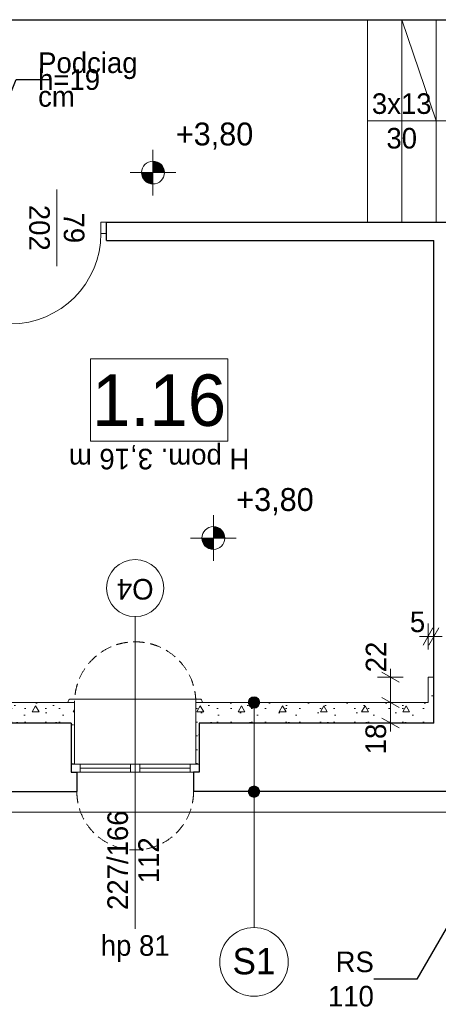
# Model space of a CAD drawing. Extents: x -145259 to -66341, y -2316 to 227384.
# Tile 52 of 141: x -91728 to -88069, y 85674 to 94284. Entities that reach past the tile are written whole.
import ezdxf

# ---------------------------------------------------------------- set-up
doc = ezdxf.new("R2010")
doc.units = 0
doc.header["$MEASUREMENT"] = 0
doc.linetypes.add('Krawędzie ukryte', pattern=[150, 100, -50])
for name, color, linetype in [('Arch ocieplenie', 7, 'Continuous'), ('Arch opisy', 7, 'Continuous'), ('Arch wymiary', 7, 'Continuous'), ('INWENT RZĘDNE', 7, 'Continuous')]:
    doc.layers.add(name, color=color, linetype=linetype)
for name, color, linetype, lineweight in [('Arch ocieplenie_Nr_Pióra__21', 7, 'Continuous', 13), ('Arch opisy okien_Nr_Pióra__21', 7, 'Continuous', 13), ('Arch opisy_Nr_Pióra__1', 7, 'Continuous', 25), ('Arch opisy_Nr_Pióra__21', 7, 'Continuous', 13), ('Arch wymiary_Nr_Pióra__21', 7, 'Continuous', 13), ('Arch wymiary_Nr_Pióra__5', 7, 'Continuous', 13), ('INWENT OPISY_Nr_Pióra__21', 7, 'Continuous', 13), ('INWENT RZĘDNE_Nr_Pióra__21', 7, 'Continuous', 13), ('INWENT. DRZWI_Nr_Pióra__21', 7, 'Continuous', 13), ('INWENT. OKNA_Nr_Pióra__21', 7, 'Continuous', 13), ('INWENT.ŚCIANY_Nr_Pióra__1', 7, 'Continuous', 25), ('INWENT.ŚCIANY_Nr_Pióra__21', 7, 'Continuous', 13), ('Istniejące schody_Nr_Pióra__21', 7, 'Continuous', 13)]:
    doc.layers.add(name, color=color, linetype=linetype, lineweight=lineweight)
doc.styles.add('GENERATED_STYLE_1', font='txt')
doc.styles.add('GENERATED_STYLE_2', font='txt')
doc.styles.add('GENERATED_STYLE_4', font='txt')
doc.styles.add('GENERATED_STYLE_5', font='txt')
doc.styles.add('GENERATED_STYLE_6', font='txt')
doc.styles.add('GENERATED_STYLE_7', font='txt')
doc.styles.add('GENERATED_STYLE_8', font='txt')
doc.dimstyles.new('GENERATED_STYLE__1', dxfattribs={"dimtxt": 179.999995, "dimasz": 114, "dimexe": 0.18, "dimexo": 0, "dimgap": 0.09, "dimtad": 1, "dimdec": 0, "dimlfac": 0.1, "dimzin": 0, "dimdsep": 46, "dimtxsty": 'GENERATED_STYLE_1', "dimblk": 'ARROWHEAD_2', "dimblk1": 'ARROWHEAD_2', "dimblk2": 'ARROWHEAD_2', "dimcen": 0.09, "dimclrd": 7, "dimclre": 7, "dimclrt": 7, "dimazin": 0, "dimtfac": 1, "dimtdec": 4, "dimtmove": 0, "dimatfit": 3, "dimfxl": 0, "dimtolj": 1, "dimtzin": 0, "dimarcsym": 0})
doc.dimstyles.new('GENERATED_STYLE__2', dxfattribs={"dimtxt": 179.999995, "dimasz": 114, "dimexe": 0.18, "dimexo": 0, "dimgap": 0.09, "dimtad": 1, "dimtih": 1, "dimtoh": 1, "dimdec": 0, "dimlfac": 0.1, "dimzin": 0, "dimdsep": 46, "dimtxsty": 'GENERATED_STYLE_1', "dimblk": 'ARROWHEAD_2', "dimblk1": 'ARROWHEAD_2', "dimblk2": 'ARROWHEAD_2', "dimcen": 0.09, "dimclrd": 7, "dimclre": 7, "dimclrt": 7, "dimazin": 0, "dimtfac": 1, "dimtdec": 4, "dimtmove": 0, "dimatfit": 3, "dimfxl": 0, "dimtolj": 1, "dimtzin": 0, "dimarcsym": 0})
doc.dimstyles.new('GENERATED_STYLE__9', dxfattribs={"dimtxt": 0.18, "dimasz": 109.44, "dimexe": 0.18, "dimexo": 0.0625, "dimgap": 0.09, "dimtad": 0, "dimtih": 1, "dimtoh": 1, "dimdec": 4, "dimzin": 0, "dimdsep": 46, "dimcen": 0.09, "dimadec": 0, "dimazin": 0, "dimtfac": 1, "dimtdec": 4, "dimtmove": 0, "dimatfit": 3, "dimldrblk": 'ARROWHEAD_11', "dimfxl": 0, "dimtolj": 1, "dimtzin": 0, "dimarcsym": 0})
pattern_1 = [(0, (0, 0), (0, 623.5383), [60, -300]), (0, (180, 311.8), (0, 623.5383), [60, -300]), (60, (0, 0), (-540, 311.7692), [60, -300]), (60, (360, 0), (-540, 311.7692), [60, -300]), (120, (60, 0), (540, 311.7692), [60, -300]), (120, (420, 0), (540, 311.7692), [60, -300]), (0, (0, 60), (0, 120), [0, -120, 0, -180.00001]), (45, (60, 60), (-84.85282, 84.85282), [0, -90, 0, -150.00001])]

# ---------------------------------------------------------------- blocks, each defined once
blk = doc.blocks.new('Ściana_323', base_point=(-91278.7, 87773.6))
at = {"layer": 'Arch ocieplenie_Nr_Pióra__21', "linetype": 'Continuous'}
h = blk.add_hatch(dxfattribs=at)
h.set_pattern_fill('Structural_Concrete', color=256, style=0, pattern_type=2)
h.set_pattern_definition(pattern_1)
h.paths.add_polyline_path([(-91248.7, 87773.6), (-91248.7, 88313.6), (-91278.7, 88133.6), (-91278.7, 87773.6)], flags=0)
for p, q in [((-91248.7, 87773.6), (-91248.7, 88313.6)), ((-91278.7, 88133.6), (-91278.7, 87773.6)), ((-91278.7, 87773.6), (-91248.7, 87773.6))]:
    blk.add_line(p, q, dxfattribs=at)
blk = doc.blocks.new('Ściana_324', base_point=(-90158.7, 87773.6))
at = {"layer": 'Arch ocieplenie_Nr_Pióra__21', "linetype": 'Continuous'}
h = blk.add_hatch(dxfattribs=at)
h.set_pattern_fill('Structural_Concrete', color=256, style=0, pattern_type=2)
h.set_pattern_definition(pattern_1)
h.paths.add_polyline_path([(-90158.7, 87773.6), (-90158.7, 88133.6), (-90188.7, 88313.6), (-90188.7, 87773.6)], flags=0)
for p, q in [((-90188.7, 88313.6), (-90188.7, 87773.6)), ((-90158.7, 87773.6), (-90158.7, 88133.6)), ((-90188.7, 87773.6), (-90158.7, 87773.6))]:
    blk.add_line(p, q, dxfattribs=at)
blk = doc.blocks.new('Ściana_331', base_point=(-88108.7, 88133.6))
at = {"layer": 'Arch ocieplenie_Nr_Pióra__21', "linetype": 'Continuous'}
h = blk.add_hatch(dxfattribs=at)
h.set_pattern_fill('Structural_Concrete', color=256, style=0, pattern_type=2)
h.set_pattern_definition(pattern_1)
h.paths.add_polyline_path([(-88108.7, 88133.6), (-88108.7, 88533.6), (-88158.7, 88533.6), (-88158.7, 88313.6)], flags=0)
for p, q in [((-88108.7, 88533.6), (-88158.7, 88533.6)), ((-88158.7, 88533.6), (-88158.7, 88313.6)), ((-88108.7, 88133.6), (-88108.7, 88533.6))]:
    blk.add_line(p, q, dxfattribs=at)
blk = doc.blocks.new('Ściana_338', base_point=(-90158.7, 88133.6))
at = {"layer": 'Arch ocieplenie_Nr_Pióra__21', "linetype": 'Continuous'}
h = blk.add_hatch(dxfattribs=at)
h.set_pattern_fill('Structural_Concrete', color=256, style=0, pattern_type=2)
h.set_pattern_definition(pattern_1)
h.paths.add_polyline_path([(-90158.7, 88133.6), (-88108.7, 88133.6), (-88158.7, 88313.6), (-90188.7, 88313.6)], flags=0)
for p, q in [((-88158.7, 88313.6), (-90188.7, 88313.6)), ((-90158.7, 88133.6), (-88108.7, 88133.6))]:
    blk.add_line(p, q, dxfattribs=at)
blk = doc.blocks.new('Ściana_339', base_point=(-92058.7, 88133.6))
at = {"layer": 'Arch ocieplenie_Nr_Pióra__21', "linetype": 'Continuous'}
h = blk.add_hatch(dxfattribs=at)
h.set_pattern_fill('Structural_Concrete', color=256, style=0, pattern_type=2)
h.set_pattern_definition(pattern_1)
h.paths.add_polyline_path([(-92058.7, 88133.6), (-91278.7, 88133.6), (-91248.7, 88313.6), (-92008.7, 88313.6)], flags=0)
for p, q in [((-91248.7, 88313.6), (-92008.7, 88313.6)), ((-92058.7, 88133.6), (-91278.7, 88133.6))]:
    blk.add_line(p, q, dxfattribs=at)
blk = doc.blocks.new('Linia_67', base_point=(-89680.1, 87533.6))
at = {"layer": 'Arch opisy_Nr_Pióra__21', "linetype": 'Continuous'}
blk.add_line((-89680.1, 87533.6), (-89680.1, 86344.6), dxfattribs=at)
blk.add_circle((-89680.1, 86044.6), 300, dxfattribs=at)
blk = doc.blocks.new('Linia_68', base_point=(-89680.1, 88313.6))
at = {"layer": 'Arch opisy_Nr_Pióra__21', "linetype": 'Continuous'}
for points in [[(-89630.1, 88313.6), (-89634, 88332.7), (-89644.8, 88349), (-89661, 88359.8), (-89680.1, 88363.6), (-89699.3, 88359.8), (-89715.5, 88349), (-89726.3, 88332.7), (-89730.1, 88313.6), (-89726.3, 88294.5), (-89715.5, 88278.2), (-89699.3, 88267.4), (-89680.1, 88263.6), (-89661, 88267.4), (-89644.8, 88278.2), (-89634, 88294.5)], [(-89630.1, 87533.6), (-89634, 87552.7), (-89644.8, 87569), (-89661, 87579.8), (-89680.1, 87583.6), (-89699.3, 87579.8), (-89715.5, 87569), (-89726.3, 87552.7), (-89730.1, 87533.6), (-89726.3, 87514.5), (-89715.5, 87498.2), (-89699.3, 87487.4), (-89680.1, 87483.6), (-89661, 87487.4), (-89644.8, 87498.2), (-89634, 87514.5)]]:
    blk.add_hatch(color=256, dxfattribs=at).paths.add_polyline_path(points, flags=0)
blk.add_line((-89680.1, 88263.6), (-89680.1, 87583.6), dxfattribs=at)
for centre in [(-89680.1, 88313.6), (-89680.1, 87533.6)]:
    blk.add_circle(centre, 50, dxfattribs=at)
blk = doc.blocks.new('*D1457')
at = {"layer": 'Arch wymiary_Nr_Pióra__5', "linetype": 'Continuous'}
for p, q in [((-88562.2, 88356.9), (-88412.2, 88270.3)), ((-88374.7, 88313.6), (-88599.7, 88313.6)), ((-88487.2, 88133.6), (-88487.2, 88313.6)), ((-88562.2, 88176.9), (-88412.2, 88090.3)), ((-88374.7, 88133.6), (-88599.7, 88133.6)), ((-88487.2, 88060.3), (-88487.2, 88133.6))]:
    blk.add_line(p, q, dxfattribs=at)
at = {"layer": 'Arch wymiary_Nr_Pióra__21', "char_height": 180, "attachment_point": 7, "rotation": 90, "style": 'GENERATED_STYLE_1'}
for s, insert in [('{22}', (-88523.2, 88577)), ('{18}', (-88523.2, 87859.9))]:
    blk.add_mtext(s, dxfattribs=dict(at, insert=insert))
blk = doc.blocks.new('ARROWHEAD_2')
at = {"color": 0, "linetype": 'Continuous', "lineweight": 0}
for p, q in [((0, 0), (-1, 0)), ((-0.378, -0.655), (0.378, 0.655))]:
    blk.add_line(p, q, dxfattribs=at)
blk = doc.blocks.new('*D1458')
at = {"layer": 'Arch wymiary_Nr_Pióra__5', "linetype": 'Continuous'}
for p, q in [((-88487.2, 88533.6), (-88487.2, 88607)), ((-88374.7, 88533.6), (-88599.7, 88533.6)), ((-88412.2, 88490.3), (-88562.2, 88576.9)), ((-88487.2, 88313.6), (-88487.2, 88533.6)), ((-88562.2, 88356.9), (-88412.2, 88270.3)), ((-88374.7, 88313.6), (-88599.7, 88313.6))]:
    blk.add_line(p, q, dxfattribs=at)
at = {"layer": 'Arch wymiary_Nr_Pióra__21', "char_height": 180, "attachment_point": 7, "rotation": 90, "style": 'GENERATED_STYLE_1'}
for s, insert in [('{22}', (-88523.2, 88577)), ('{18}', (-88523.2, 87859.9))]:
    blk.add_mtext(s, dxfattribs=dict(at, insert=insert))
blk = doc.blocks.new('*D1459')
at = {"layer": 'Arch wymiary_Nr_Pióra__5', "linetype": 'Continuous'}
for p, q in [((-88202, 88815.2), (-88115.4, 88965.2)), ((-88158.7, 88777.7), (-88158.7, 89002.7)), ((-88065.4, 88965.2), (-88152, 88815.2)), ((-88108.7, 88777.7), (-88108.7, 89002.7)), ((-88232.1, 88890.2), (-88158.7, 88890.2)), ((-88158.7, 88890.2), (-88108.7, 88890.2)), ((-88108.7, 88890.2), (-88035.4, 88890.2))]:
    blk.add_line(p, q, dxfattribs=at)
at = {"layer": 'Arch wymiary_Nr_Pióra__21', "insert": (-88317.3, 88926.2), "char_height": 180, "attachment_point": 7, "style": 'GENERATED_STYLE_1'}
blk.add_mtext('{5}', dxfattribs=at)
blk = doc.blocks.new('Koty wysokościowe_21', base_point=(-90563.3, 92947))
at = {"layer": 'INWENT RZĘDNE_Nr_Pióra__21', "linetype": 'Continuous'}
for points in [[(-90563.3, 92947), (-90463.3, 92947), (-90470.9, 92985.3), (-90492.6, 93017.7), (-90525.1, 93039.4), (-90563.3, 93047)], [(-90563.3, 92947), (-90663.3, 92947), (-90655.7, 92908.7), (-90634, 92876.3), (-90601.6, 92854.6), (-90563.3, 92847)]]:
    blk.add_hatch(color=256, dxfattribs=at).paths.add_polyline_path(points, flags=0)
for p, q in [((-90563.3, 92747), (-90563.3, 93147)), ((-90763.3, 92947), (-90363.3, 92947))]:
    blk.add_line(p, q, dxfattribs=at)
blk.add_circle((-90563.3, 92947), 100, dxfattribs=at)
at = {"layer": 'INWENT RZĘDNE_Nr_Pióra__21', "insert": (-90363.3, 93147), "char_height": 200, "attachment_point": 7, "style": 'GENERATED_STYLE_2'}
blk.add_mtext('{+3,80}', dxfattribs=at)
blk = doc.blocks.new('Koty wysokościowe_24', base_point=(-90034.9, 89750.7))
at = {"layer": 'INWENT RZĘDNE_Nr_Pióra__21', "linetype": 'Continuous'}
for points in [[(-90034.9, 89750.7), (-89934.9, 89750.7), (-89942.5, 89789), (-89964.1, 89821.5), (-89996.6, 89843.1), (-90034.9, 89850.7)], [(-90034.9, 89750.7), (-90134.9, 89750.7), (-90127.2, 89712.5), (-90105.6, 89680), (-90073.1, 89658.4), (-90034.9, 89650.7)]]:
    blk.add_hatch(color=256, dxfattribs=at).paths.add_polyline_path(points, flags=0)
for p, q in [((-90034.9, 89550.7), (-90034.9, 89950.7)), ((-90234.9, 89750.7), (-89834.9, 89750.7))]:
    blk.add_line(p, q, dxfattribs=at)
blk.add_circle((-90034.9, 89750.7), 100, dxfattribs=at)
at = {"layer": 'INWENT RZĘDNE_Nr_Pióra__21', "insert": (-89834.9, 89950.7), "char_height": 200, "attachment_point": 7, "style": 'GENERATED_STYLE_2'}
blk.add_mtext('{+3,80}', dxfattribs=at)
blk = doc.blocks.new('ARROWHEAD_11')
at = {"color": 0, "linetype": 'Continuous', "lineweight": 0}
blk.add_line((0, 0), (-1, 0), dxfattribs=at)
at = {"color": 0, "linetype": 'Continuous', "lineweight": 0, "const_width": 0.25, "flags": 128}
blk.add_lwpolyline([(-0.125, 0, 1), (0.125, 0, 1)], format="xyb", close=True, dxfattribs=at)

msp = doc.modelspace()

# ---------------------------------------------------------------- linework, layer by layer
at = {"layer": 'Arch opisy okien_Nr_Pióra__21', "linetype": 'Continuous'}
msp.add_circle((-90718.7, 89313.6), 250, dxfattribs=at)
at = {"layer": 'Arch opisy_Nr_Pióra__21', "linetype": 'Continuous'}
for p, q in [((-89909.6, 91317.9), (-91109.6, 91317.9)), ((-91109.6, 91317.9), (-91109.6, 90597.9)), ((-89909.6, 90597.9), (-89909.6, 91317.9)), ((-91109.6, 90597.9), (-89909.6, 90597.9))]:
    msp.add_line(p, q, dxfattribs=at)
at = {"layer": 'INWENT OPISY_Nr_Pióra__21', "linetype": 'Continuous'}
for p, q in [((-87358.7, 93398.6), (-88098.7, 93398.6)), ((-91403.7, 92798.6), (-91403.7, 92128.6)), ((-90718.7, 89063.6), (-90718.7, 86333.6))]:
    msp.add_line(p, q, dxfattribs=at)
at = {"layer": 'INWENT. DRZWI_Nr_Pióra__21', "linetype": 'Continuous'}
for p, q in [((-91018.7, 92513.6), (-91018.7, 92413.6)), ((-91018.7, 92513.6), (-90968.7, 92513.6)), ((-91018.7, 92413.6), (-90968.7, 92413.6))]:
    msp.add_line(p, q, dxfattribs=at)
msp.add_arc((-91808.7, 92413.6), 790, 270, 0, dxfattribs=at)
at = {"layer": 'INWENT. OKNA_Nr_Pióra__21', "linetype": 'Continuous'}
for p, q in [((-91283.7, 88343.6), (-90153.7, 88343.6)), ((-91303.7, 88323.6), (-91303.7, 88313.6)), ((-90133.7, 88323.6), (-90133.7, 88313.6)), ((-90158.7, 87773.6), (-91278.7, 87773.6)), ((-91198.7, 87703.6), (-91198.7, 87773.6)), ((-90758.7, 87738.6), (-91198.7, 87738.6)), ((-90758.7, 87703.6), (-90758.7, 87773.6)), ((-90678.7, 87703.6), (-90678.7, 87773.6)), ((-90238.7, 87738.6), (-90678.7, 87738.6)), ((-90238.7, 87703.6), (-90238.7, 87773.6)), ((-91278.7, 87703.6), (-90158.7, 87703.6))]:
    msp.add_line(p, q, dxfattribs=at)
for centre, start, end in [((-91283.7, 88323.6), 90, 180), ((-90153.7, 88323.6), 0, 90)]:
    msp.add_arc(centre, 20, start, end, dxfattribs=at)
at = {"layer": 'INWENT.ŚCIANY_Nr_Pióra__1', "linetype": 'Continuous'}
for p, q in [((-94038.7, 94283.6), (-88688.7, 94283.6)), ((-88688.7, 94283.6), (-78228.7, 94283.6)), ((-90968.7, 92353.6), (-90968.7, 92513.6)), ((-90968.7, 92513.6), (-88688.7, 92513.6)), ((-88688.7, 92513.6), (-83388.7, 92513.6)), ((-90968.7, 92353.6), (-88108.7, 92353.6)), ((-88108.7, 88133.6), (-88108.7, 92353.6)), ((-91278.7, 88133.6), (-92058.7, 88133.6)), ((-91278.7, 88133.6), (-91278.7, 87703.6)), ((-88108.7, 88133.6), (-90158.7, 88133.6)), ((-90158.7, 88133.6), (-90158.7, 87703.6)), ((-91278.7, 87703.6), (-91228.7, 87703.6)), ((-91228.7, 87703.6), (-91228.7, 87533.6)), ((-90158.7, 87703.6), (-90208.7, 87703.6)), ((-90208.7, 87703.6), (-90208.7, 87533.6)), ((-92558.7, 87533.6), (-91228.7, 87533.6)), ((-87868.7, 87533.6), (-90208.7, 87533.6))]:
    msp.add_line(p, q, dxfattribs=at)
at = {"layer": 'INWENT.ŚCIANY_Nr_Pióra__21', "linetype": 'Continuous'}
msp.add_line((-99288.7, 87353.6), (-87868.7, 87353.6), dxfattribs=at)
at = {"layer": 'INWENT.ŚCIANY_Nr_Pióra__21', "linetype": 'Krawędzie ukryte'}
for centre, radius, start, end in [((-90718.7, 88313.6), 530, 0, 180), ((-90718.7, 87533.6), 510, 180, 0)]:
    msp.add_arc(centre, radius, start, end, dxfattribs=at)
at = {"layer": 'Istniejące schody_Nr_Pióra__21', "linetype": 'Continuous'}
for p, q in [((-88688.7, 92513.6), (-88688.7, 94283.6)), ((-88388.7, 92513.6), (-88388.7, 94283.6)), ((-88088.7, 93398.6), (-88388.7, 94283.6)), ((-88088.7, 92513.6), (-88088.7, 94283.6)), ((-88688.7, 93398.6), (-88088.7, 93398.6))]:
    msp.add_line(p, q, dxfattribs=at)

# ---------------------------------------------------------------- block references
at = {"layer": 'Arch ocieplenie'}
for name, p in [('Ściana_331', (-88108.7, 88133.6)), ('Ściana_339', (-92058.7, 88133.6)), ('Ściana_323', (-91278.7, 87773.6)), ('Ściana_324', (-90158.7, 87773.6)), ('Ściana_338', (-90158.7, 88133.6))]:
    msp.add_blockref(name, p, dxfattribs=at)
at = {"layer": 'Arch opisy', "linetype": 'Continuous'}
for name, p in [('Linia_68', (-89680.1, 88313.6)), ('Linia_67', (-89680.1, 87533.6))]:
    msp.add_blockref(name, p, dxfattribs=at)
at = {"layer": 'INWENT RZĘDNE'}
for name, p in [('Koty wysokościowe_21', (-90563.3, 92947)), ('Koty wysokościowe_24', (-90034.9, 89750.7))]:
    msp.add_blockref(name, p, dxfattribs=at)

# ---------------------------------------------------------------- texts
at = {"layer": 'Arch opisy okien_Nr_Pióra__21', "linetype": 'Continuous', "insert": (-90718.7, 89213.3), "char_height": 180, "attachment_point": 2, "rotation": 180, "style": 'GENERATED_STYLE_8'}
msp.add_mtext('{O4}', dxfattribs=at)
at = {"layer": 'Arch opisy_Nr_Pióra__1', "linetype": 'Continuous'}
for s, insert, char_height, attachment_point, style in [('{1.16}', (-90509.6, 90725.3), 450, 8, 'GENERATED_STYLE_5'), ('{S1}', (-89680.1, 86166), 230, 2, 'GENERATED_STYLE_6')]:
    msp.add_mtext(s, dxfattribs=dict(at, insert=insert, char_height=char_height, attachment_point=attachment_point, style=style))
at = {"layer": 'INWENT OPISY_Nr_Pióra__21', "linetype": 'Continuous', "char_height": 180}
for s, insert, width, attachment_point, line_spacing_factor, style in [('{Podciag\\Ph=19 cm}', (-91567.6, 93758.7), 803.012, 4, 0.491192, 'GENERATED_STYLE_4'), ('{3x13\\P30}', (-88388.7, 93639.8), 1346.334, 2, 1.008452, 'GENERATED_STYLE_7')]:
    msp.add_mtext(s, dxfattribs=dict(at, insert=insert, width=width, attachment_point=attachment_point, line_spacing_factor=line_spacing_factor, style=style))
at = {"layer": 'INWENT OPISY_Nr_Pióra__21', "linetype": 'Continuous', "char_height": 180, "width": 1346.334, "attachment_point": 2, "style": 'GENERATED_STYLE_7'}
for s, insert, rotation, line_spacing_factor in [('{79\\P202}', (-91162.9, 92463.6), 270, 1.007146), ('{227/166\\P112}', (-90962, 86933.6), 90, 0.900338)]:
    msp.add_mtext(s, dxfattribs=dict(at, insert=insert, rotation=rotation, line_spacing_factor=line_spacing_factor))
at = {"layer": 'INWENT OPISY_Nr_Pióra__21', "linetype": 'Continuous', "insert": (-90509.6, 90351.6), "char_height": 180, "attachment_point": 2, "rotation": 180, "style": 'GENERATED_STYLE_7'}
msp.add_mtext('{H pom. 3,16 m}', dxfattribs=at)
at = {"layer": 'INWENT OPISY_Nr_Pióra__21', "linetype": 'Continuous', "insert": (-90718.7, 86278.3), "char_height": 180, "attachment_point": 2, "style": 'GENERATED_STYLE_7'}
msp.add_mtext('{hp 81}', dxfattribs=at)
at = {"layer": 'INWENT OPISY_Nr_Pióra__21', "linetype": 'Continuous', "insert": (-88632.4, 85893.9), "char_height": 180, "width": 692.895, "attachment_point": 6, "style": 'GENERATED_STYLE_6'}
msp.add_mtext('{RS 110}', dxfattribs=at)

# ---------------------------------------------------------------- dimensions: what is measured, and where the dimension line sits
at = {"layer": 'Arch wymiary', "linetype": 'Continuous'}
dim = msp.add_linear_dim(base=(-88158.7, 88890.2), p1=(-88158.7, 88333.6), p2=(-88108.7, 88333.6), dimstyle='GENERATED_STYLE__2', dxfattribs=at)
dim.commit()
dim.dimension.update_dxf_attribs({"geometry": '*D1459', "text_midpoint": (-88249, 89016.2)})
for p1, p2, picture, middle in [((-89133.7, 88133.6), (-89133.7, 88313.6), '*D1457', (-88613.2, 87996.4)), ((-89133.7, 88313.6), (-88158.7, 88533.6), '*D1458', (-88613.2, 88713.5))]:
    dim = msp.add_linear_dim(base=(-88487.2, 88133.6), p1=p1, p2=p2, angle=90, dimstyle='GENERATED_STYLE__1', dxfattribs=at)
    dim.commit()
    dim.dimension.update_dxf_attribs({"geometry": picture, "text_midpoint": middle})

# ---------------------------------------------------------------- leaders
at = {"layer": 'INWENT OPISY_Nr_Pióra__21', "linetype": 'Continuous', "annotation_type": 0, "has_hookline": 1, "hookline_direction": 1}
for points, text_width in [([(-92174.6, 92730.5), (-91760, 93759.3), (-91456.9, 93759.3)], 985.7), ([(-87448.7, 87293.6), (-88257.4, 85893.9), (-88632.3, 85893.9)], 437.1)]:
    msp.add_leader(points, dimstyle='GENERATED_STYLE__9', dxfattribs=dict(at, text_width=text_width))

doc.saveas('drawing.dxf')
